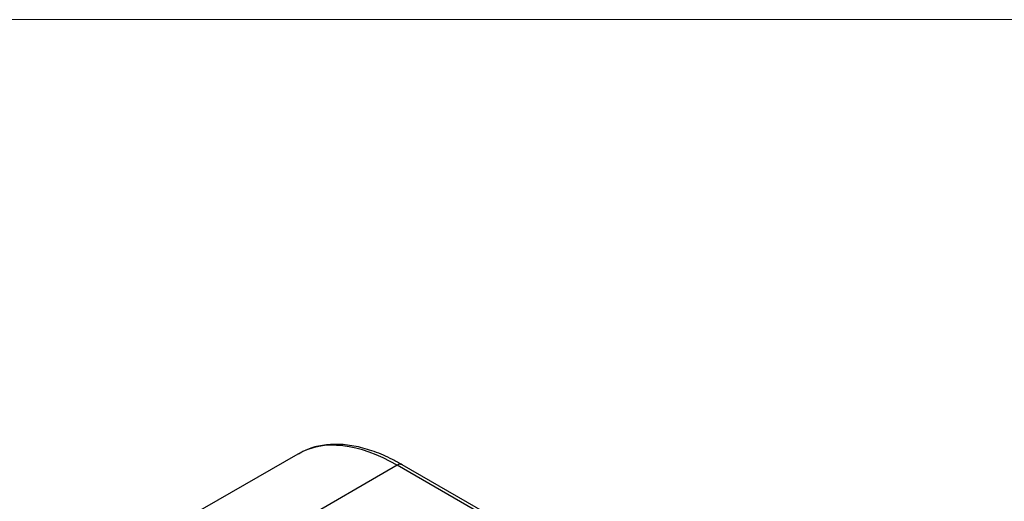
# Paper-space layout 'Sheet1' of a CAD drawing. Header units: millimetres. Extents: x -7 to 413, y -20 to 277.
# Tile 100 of 105: x 327 to 346, y 260 to 270. Entities that reach past the tile are written whole.
import ezdxf

# ---------------------------------------------------------------- set-up
doc = ezdxf.new("R2010")
doc.units = ezdxf.units.MM

psp = doc.layouts.new('Sheet1')

# ---------------------------------------------------------------- linework, layer by layer
at = {"color": 7, "linetype": 'Continuous', "lineweight": 18}
psp.add_line((405.91, 269.949), (-0.09, 269.949), dxfattribs=at)
at = {"color": 7, "linetype": 'Continuous', "lineweight": 25}
for p, q in [((332.029, 261.382), (329.926, 260.169)), ((333.987, 261.161), (331.895, 259.953)), ((336.926, 259.464), (333.987, 261.161)), ((337.026, 259.474), (334.087, 261.17))]:
    psp.add_line(p, q, dxfattribs=at)
at = {"color": 8, "linetype": 'Continuous', "lineweight": 25}
psp.add_arc((334.045, 261.083), 0.0965, 64.2851, 127.0258, dxfattribs=at)
psp.add_ellipse((334.128, 257.976), major_axis=(-2.142, 3.381), ratio=0.547992, start_param=5.475347, end_param=6.260664, dxfattribs=at)
at = {"color": 7, "linetype": 'Continuous', "lineweight": 25}
psp.add_open_spline([(334.087, 261.17), (334.023, 261.206), (333.838, 261.309), (333.532, 261.439), (333.176, 261.54), (332.833, 261.582), (332.511, 261.561), (332.242, 261.496), (332.098, 261.414), (332.041, 261.381)], degree=3, knots=[0, 0, 0, 0, 0.085813, 0.249016, 0.412538, 0.575583, 0.737057, 0.895777, 1, 1, 1, 1], dxfattribs=at)

doc.saveas('drawing.dxf')
